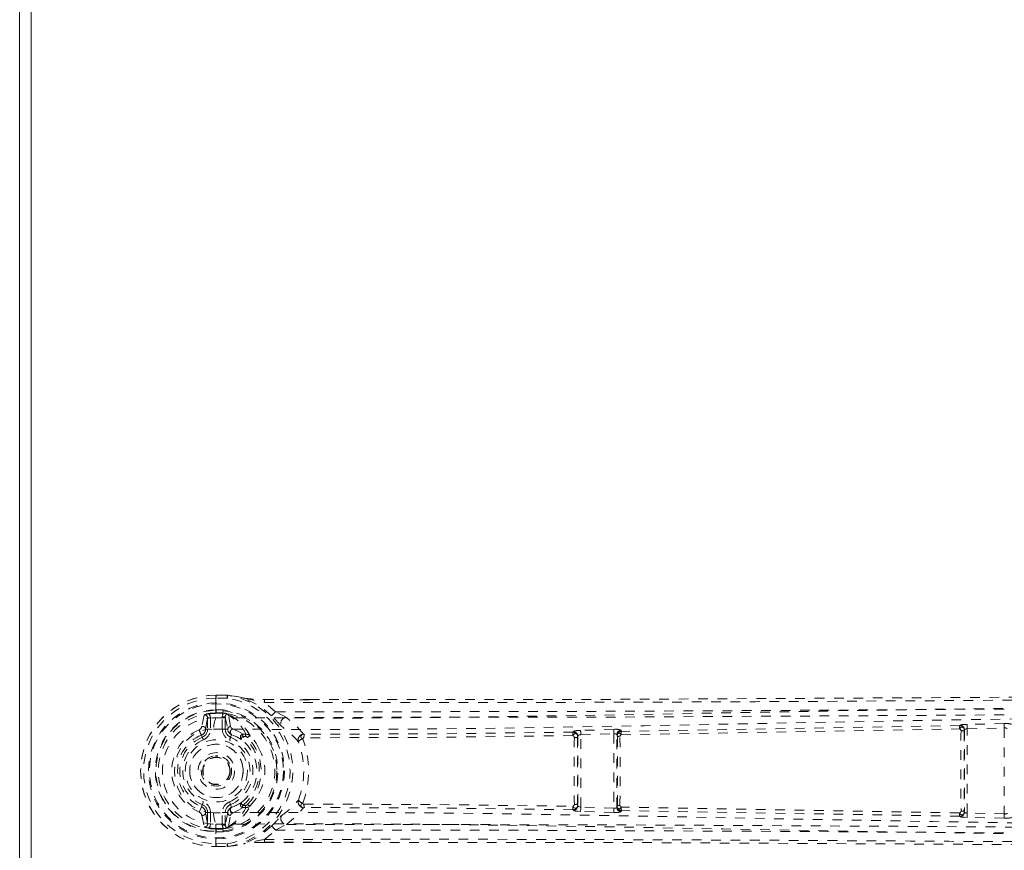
# Model space of a CAD drawing. Header units: inches. Extents: x 25.6 to 61.3, y 13.7 to 49.5.
# Tile 2 of 6: x 25.6 to 35.7, y 30.8 to 39.3. Entities that reach past the tile are written whole.
import ezdxf

# ---------------------------------------------------------------- set-up
doc = ezdxf.new("R2010")
doc.units = ezdxf.units.IN
doc.header["$MEASUREMENT"] = 0
doc.linetypes.add('SLD-Dashed', pattern=[0.075, 0.05, -0.025])
doc.linetypes.add('SLD-Solid', pattern=[0])

msp = doc.modelspace()

# ---------------------------------------------------------------- linework, layer by layer
at = {"color": 7, "linetype": 'SLD-Solid', "lineweight": 15}
for p, q in [((25.579, 13.723), (25.579, 49.473)), ((25.698, 49.355), (25.698, 13.841)), ((25.698, 13.841), (25.698, 49.355))]:
    msp.add_line(p, q, dxfattribs=at)
at = {"color": 7, "linetype": 'SLD-Dashed', "lineweight": 0}
for p, q in [((27.6, 32.377), (27.717, 32.377)), ((27.6, 32.377), (27.6, 32.373)), ((27.717, 32.377), (27.6, 32.377)), ((27.6, 32.373), (27.6, 32.32)), ((27.717, 32.347), (27.601, 32.348)), ((27.722, 32.377), (27.717, 32.377)), ((27.6, 32.32), (27.6, 32.297)), ((27.6, 32.297), (27.6, 32.294)), ((27.6, 32.294), (27.6, 32.146)), ((28.098, 32.334), (28.565, 32.334)), ((28.214, 32.208), (28.099, 32.304)), ((27.478, 32.173), (27.455, 32.054)), ((27.494, 32.027), (27.514, 32.143)), ((27.544, 32.143), (27.514, 32.143)), ((27.514, 32.143), (27.514, 32.027)), ((27.544, 32.143), (27.544, 32.027)), ((27.601, 32.226), (27.673, 32.226)), ((27.601, 32.191), (27.601, 32.197)), ((27.672, 32.196), (27.601, 32.197)), ((27.677, 32.191), (27.601, 32.191)), ((27.696, 32.156), (27.666, 32.156)), ((27.666, 32.027), (27.666, 32.156)), ((27.674, 32.226), (27.672, 32.196)), ((27.673, 32.226), (27.674, 32.226)), ((27.673, 32.196), (27.692, 32.19)), ((27.673, 32.196), (27.698, 32.193)), ((27.692, 32.19), (27.677, 32.191)), ((27.696, 32.156), (27.721, 32.027)), ((27.696, 32.027), (27.696, 32.156)), ((27.719, 32.182), (27.715, 32.184)), ((27.719, 32.182), (27.729, 32.172)), ((27.729, 32.172), (27.729, 32.172)), ((27.729, 32.172), (27.73, 32.172)), ((27.751, 32.056), (27.729, 32.172)), ((28.326, 32.149), (28.214, 32.208)), ((35.261, 32.067), (35.26, 32.064)), ((35.336, 32.076), (35.308, 32.075)), ((35.717, 32.085), (35.336, 32.076)), ((35.337, 32.032), (35.718, 32.04)), ((35.718, 32.04), (35.718, 31.156)), ((27.46, 31.944), (27.451, 31.967)), ((27.494, 32.027), (27.514, 32.027)), ((27.544, 32.027), (27.514, 32.027)), ((27.666, 32.027), (27.696, 32.027)), ((27.721, 32.027), (27.696, 32.027)), ((27.762, 31.971), (27.751, 31.944)), ((27.904, 31.952), (27.875, 31.953)), ((27.908, 31.976), (27.879, 31.976)), ((27.935, 31.97), (27.953, 31.958)), ((28.503, 31.977), (28.503, 31.977)), ((28.506, 31.939), (28.506, 31.939)), ((31.28, 32.001), (31.279, 31.997)), ((31.325, 31.953), (31.326, 31.957)), ((31.326, 31.957), (31.326, 31.239)), ((31.355, 32.015), (31.327, 32.013)), ((31.697, 32.025), (31.355, 32.015)), ((31.356, 31.97), (31.698, 31.981)), ((31.356, 31.225), (31.356, 31.97)), ((31.698, 31.981), (31.698, 31.215)), ((31.728, 31.973), (31.733, 31.961)), ((31.728, 31.223), (31.728, 31.973)), ((31.776, 32.005), (31.772, 32.017)), ((35.306, 32.02), (35.307, 32.022)), ((35.307, 32.022), (35.307, 31.174)), ((35.337, 31.164), (35.337, 32.032)), ((27.596, 31.754), (27.605, 31.754)), ((27.605, 31.754), (27.62, 31.754)), ((27.451, 31.229), (27.428, 31.174)), ((27.451, 31.229), (27.46, 31.251)), ((27.751, 31.251), (27.762, 31.224)), ((27.875, 31.243), (27.904, 31.243)), ((27.953, 31.238), (27.935, 31.226)), ((28.506, 31.256), (28.506, 31.256)), ((31.326, 31.239), (31.325, 31.243)), ((31.733, 31.235), (31.728, 31.223)), ((27.455, 31.141), (27.478, 31.022)), ((27.514, 31.053), (27.494, 31.169)), ((27.494, 31.169), (27.514, 31.169)), ((27.514, 31.169), (27.514, 31.053)), ((27.544, 31.169), (27.514, 31.169)), ((27.544, 31.169), (27.544, 31.053)), ((27.666, 31.169), (27.696, 31.169)), ((27.666, 31.04), (27.666, 31.169)), ((27.721, 31.169), (27.696, 31.04)), ((27.721, 31.169), (27.696, 31.169)), ((27.696, 31.04), (27.696, 31.169)), ((27.729, 31.024), (27.751, 31.14)), ((27.908, 31.22), (27.879, 31.22)), ((28.503, 31.219), (28.503, 31.219)), ((31.279, 31.198), (31.28, 31.194)), ((31.355, 31.181), (31.327, 31.183)), ((31.697, 31.17), (31.355, 31.181)), ((31.698, 31.215), (31.356, 31.225)), ((31.776, 31.19), (31.772, 31.178)), ((35.26, 31.131), (35.261, 31.129)), ((35.307, 31.174), (35.306, 31.176)), ((35.718, 31.156), (35.337, 31.164)), ((27.514, 31.053), (27.544, 31.053)), ((27.6, 31.049), (27.6, 30.901)), ((27.666, 31.04), (27.696, 31.04)), ((27.729, 31.024), (27.719, 31.014)), ((28.214, 30.987), (28.326, 31.047)), ((35.336, 31.119), (35.308, 31.12)), ((35.717, 31.111), (35.336, 31.119)), ((27.677, 31.005), (27.601, 31.004)), ((27.601, 31.004), (27.601, 30.999)), ((27.601, 30.999), (27.672, 30.999)), ((27.673, 30.97), (27.601, 30.969)), ((27.672, 30.999), (27.674, 30.97)), ((27.673, 31), (27.692, 31.005)), ((27.674, 30.97), (27.673, 30.97)), ((27.692, 31.005), (27.677, 31.005)), ((27.715, 31.011), (27.719, 31.014)), ((28.099, 30.891), (28.214, 30.987)), ((27.6, 30.901), (27.6, 30.898)), ((27.6, 30.898), (27.6, 30.875)), ((27.6, 30.875), (27.6, 30.822)), ((27.6, 30.822), (27.6, 30.818)), ((27.601, 30.848), (27.717, 30.849)), ((28.098, 30.862), (28.59, 30.861)), ((27.6, 30.818), (27.717, 30.819)), ((27.6, 30.818), (27.717, 30.819)), ((27.717, 30.819), (27.722, 30.819))]:
    msp.add_line(p, q, dxfattribs=at)
at = {"color": 7, "linetype": 'SLD-Dashed', "lineweight": 0, "flags": 128}
for points in [[(27.601, 32.348), (27.601, 32.354), (27.601, 32.36), (27.601, 32.366), (27.601, 32.371), (27.601, 32.374), (27.601, 32.377), (27.6, 32.378), (27.6, 32.377)], [(27.717, 32.377), (27.811, 32.364), (27.885, 32.348)], [(27.717, 32.377), (27.717, 32.377), (27.717, 32.376), (27.717, 32.373), (27.717, 32.37), (27.717, 32.365), (27.717, 32.36), (27.717, 32.353), (27.717, 32.347)], [(27.722, 32.377), (27.721, 32.376), (27.721, 32.374), (27.721, 32.371), (27.72, 32.367), (27.72, 32.363), (27.719, 32.358), (27.718, 32.352), (27.717, 32.347)], [(27.896, 32.346), (27.819, 32.363), (27.722, 32.377)], [(27.896, 32.346), (27.891, 32.348), (27.885, 32.348)], [(28.174, 32.166), (28.051, 32.267), (27.896, 32.346)], [(28.099, 32.304), (28.949, 32.302), (29.838, 32.302), (30.768, 32.303), (31.733, 32.305), (32.524, 32.308), (33.155, 32.311), (33.829, 32.314), (34.546, 32.319), (34.742, 32.32), (34.942, 32.321), (35.144, 32.322), (35.349, 32.324), (35.467, 32.324), (35.716, 32.326), (35.988, 32.328), (36.422, 32.331), (36.903, 32.334), (37.433, 32.338), (38.011, 32.342), (38.398, 32.345), (38.804, 32.348), (39.252, 32.351), (39.695, 32.354), (40.111, 32.357), (40.601, 32.361), (41.046, 32.364), (41.446, 32.367), (41.801, 32.369), (42.111, 32.371), (42.376, 32.373), (42.597, 32.375)], [(28.565, 32.334), (31.722, 32.335), (35.347, 32.354), (38.971, 32.379), (42.596, 32.405)], [(42.502, 32.286), (40.407, 32.285), (38.313, 32.273), (36.22, 32.251), (34.13, 32.219), (32.818, 32.195), (31.508, 32.171), (30.202, 32.152), (28.899, 32.141), (27.6, 32.146)], [(28.099, 32.304), (28.099, 32.311), (28.099, 32.318), (28.099, 32.323), (28.099, 32.327), (28.099, 32.331), (28.099, 32.333), (28.099, 32.334), (28.098, 32.334)], [(28.565, 32.331), (28.381, 32.332), (28.099, 32.333)], [(41.515, 32.277), (40.887, 32.273), (40.225, 32.268), (39.955, 32.266), (39.748, 32.264), (39.557, 32.263), (39.334, 32.261), (39.075, 32.26), (38.784, 32.257), (38.461, 32.255), (38.112, 32.253), (37.786, 32.25), (37.486, 32.248), (37.213, 32.246), (36.642, 32.242), (35.985, 32.237), (35.329, 32.233), (34.71, 32.229), (34.029, 32.224), (32.878, 32.218), (31.714, 32.212), (30.532, 32.209), (29.37, 32.207), (28.214, 32.208)], [(27.527, 32.186), (27.54, 32.166), (27.544, 32.143)], [(27.576, 32.028), (29.05, 32.023), (30.529, 32.038), (32.012, 32.063), (33.498, 32.092), (34.987, 32.12), (36.85, 32.148), (38.714, 32.167), (40.58, 32.176), (42.447, 32.177)], [(27.601, 32.197), (27.601, 32.2), (27.601, 32.207), (27.601, 32.216), (27.6, 32.226)], [(27.666, 32.156), (27.669, 32.174), (27.677, 32.191)], [(27.672, 32.196), (27.672, 32.196), (27.673, 32.196)], [(41.515, 32.217), (38.217, 32.193), (34.92, 32.17), (31.623, 32.152), (28.326, 32.149)], [(28.503, 31.977), (28.42, 32.069), (28.326, 32.149)], [(27.773, 32.028), (27.756, 32.042), (27.751, 32.056)], [(28.277, 32.056), (28.271, 32.061), (28.262, 32.071)], [(35.26, 32.064), (33.516, 32.035), (31.776, 32.005)], [(35.306, 32.02), (35.304, 32.03), (35.3, 32.039), (35.294, 32.046), (35.286, 32.049), (35.278, 32.049), (35.27, 32.046), (35.263, 32.039), (35.258, 32.03)], [(35.337, 32.032), (35.337, 32.047), (35.336, 32.062), (35.336, 32.072), (35.336, 32.076)], [(35.718, 32.04), (35.718, 32.048), (35.718, 32.056), (35.717, 32.063), (35.717, 32.07), (35.717, 32.076), (35.717, 32.08), (35.717, 32.083), (35.717, 32.085)], [(27.576, 31.167), (27.497, 31.173), (27.421, 31.196), (27.351, 31.236), (27.29, 31.291), (27.24, 31.357), (27.203, 31.432), (27.181, 31.514), (27.173, 31.598), (27.181, 31.682), (27.203, 31.763), (27.24, 31.838), (27.29, 31.905), (27.351, 31.959), (27.421, 31.999), (27.497, 32.023), (27.576, 32.028)], [(27.472, 31.917), (27.469, 31.922), (27.467, 31.927), (27.465, 31.932), (27.463, 31.936), (27.462, 31.939), (27.461, 31.942), (27.46, 31.944), (27.46, 31.944)], [(27.739, 31.917), (27.742, 31.922), (27.744, 31.927), (27.746, 31.932), (27.747, 31.936), (27.749, 31.939), (27.75, 31.942), (27.751, 31.944), (27.751, 31.944)], [(27.861, 31.923), (27.817, 31.948), (27.762, 31.971)], [(27.879, 31.976), (27.832, 32.003), (27.773, 32.028)], [(28.043, 31.829), (28.015, 31.882), (27.953, 31.958)], [(28.503, 31.977), (28.493, 31.975), (28.484, 31.97), (28.478, 31.964), (28.475, 31.956), (28.475, 31.948), (28.479, 31.94), (28.486, 31.934), (28.496, 31.929)], [(28.506, 31.939), (28.504, 31.939), (28.503, 31.938), (28.5, 31.936), (28.496, 31.929)], [(31.275, 31.962), (29.889, 31.944), (28.506, 31.939)], [(31.279, 31.997), (29.893, 31.98), (28.512, 31.975)], [(31.325, 31.953), (31.324, 31.964), (31.319, 31.973), (31.313, 31.979), (31.305, 31.982), (31.296, 31.982), (31.288, 31.978), (31.28, 31.971), (31.275, 31.962)], [(31.356, 31.97), (31.351, 31.97), (31.345, 31.968), (31.335, 31.965), (31.329, 31.961), (31.327, 31.957), (31.326, 31.957), (31.326, 31.957)], [(31.356, 31.97), (31.356, 31.978), (31.356, 31.986), (31.356, 31.993), (31.356, 32), (31.355, 32.005), (31.355, 32.01), (31.355, 32.013), (31.355, 32.015)], [(31.698, 31.981), (31.698, 31.989), (31.698, 31.996), (31.698, 32.004), (31.698, 32.01), (31.697, 32.016), (31.697, 32.02), (31.697, 32.023), (31.697, 32.025)], [(31.728, 31.973), (31.726, 31.976), (31.719, 31.979), (31.715, 31.98), (31.71, 31.981), (31.704, 31.981), (31.698, 31.981)], [(31.773, 31.97), (31.768, 31.978), (31.762, 31.984), (31.755, 31.987), (31.749, 31.987), (31.742, 31.984), (31.737, 31.978), (31.734, 31.97), (31.733, 31.961)], [(31.773, 31.97), (33.514, 32.001), (35.258, 32.03)], [(35.337, 32.032), (35.326, 32.03), (35.316, 32.028), (35.31, 32.025), (35.307, 32.022), (35.307, 32.022)], [(27.953, 31.238), (28.015, 31.314), (28.043, 31.366)], [(27.472, 31.279), (27.469, 31.273), (27.467, 31.268), (27.465, 31.264), (27.463, 31.26), (27.462, 31.256), (27.461, 31.253), (27.46, 31.252), (27.46, 31.251)], [(27.739, 31.279), (27.742, 31.273), (27.744, 31.268), (27.746, 31.264), (27.747, 31.26), (27.749, 31.256), (27.75, 31.253), (27.751, 31.252), (27.751, 31.251)], [(28.496, 31.267), (28.486, 31.262), (28.479, 31.255), (28.475, 31.247), (28.475, 31.239), (28.478, 31.232), (28.484, 31.225), (28.493, 31.221), (28.503, 31.219)], [(28.496, 31.267), (28.5, 31.26), (28.503, 31.257), (28.504, 31.257), (28.506, 31.256)], [(28.506, 31.257), (29.889, 31.251), (31.275, 31.234)], [(31.275, 31.234), (31.28, 31.224), (31.288, 31.217), (31.296, 31.213), (31.305, 31.213), (31.313, 31.216), (31.319, 31.223), (31.324, 31.232), (31.325, 31.243)], [(31.326, 31.239), (31.326, 31.239), (31.326, 31.238), (31.327, 31.238), (31.327, 31.236), (31.329, 31.234), (31.335, 31.23), (31.345, 31.227), (31.351, 31.226), (31.356, 31.225)], [(31.733, 31.235), (31.734, 31.225), (31.737, 31.218), (31.742, 31.212), (31.749, 31.209), (31.755, 31.209), (31.762, 31.212), (31.768, 31.218), (31.773, 31.226)], [(42.447, 31.019), (40.58, 31.02), (38.714, 31.029), (36.85, 31.048), (34.987, 31.076), (33.498, 31.103), (32.012, 31.132), (30.529, 31.158), (29.05, 31.173), (27.576, 31.167)], [(27.773, 31.167), (27.756, 31.154), (27.751, 31.14)], [(27.879, 31.22), (27.832, 31.192), (27.773, 31.167)], [(28.262, 31.125), (28.271, 31.134), (28.277, 31.14)], [(28.326, 31.047), (28.42, 31.127), (28.503, 31.219)], [(31.279, 31.198), (29.893, 31.216), (28.512, 31.221)], [(31.355, 31.181), (31.355, 31.183), (31.355, 31.186), (31.355, 31.19), (31.356, 31.196), (31.356, 31.203), (31.356, 31.21), (31.356, 31.217), (31.356, 31.225)], [(31.697, 31.17), (31.697, 31.172), (31.697, 31.175), (31.697, 31.18), (31.698, 31.185), (31.698, 31.192), (31.698, 31.199), (31.698, 31.207), (31.698, 31.215)], [(31.698, 31.215), (31.704, 31.215), (31.71, 31.215), (31.715, 31.215), (31.719, 31.216), (31.726, 31.219), (31.728, 31.223)], [(35.258, 31.165), (33.514, 31.195), (31.773, 31.225)], [(35.26, 31.131), (33.516, 31.16), (31.776, 31.19)], [(35.258, 31.165), (35.263, 31.156), (35.27, 31.15), (35.278, 31.146), (35.286, 31.146), (35.294, 31.15), (35.3, 31.157), (35.304, 31.166), (35.306, 31.176)], [(35.336, 31.119), (35.336, 31.121), (35.336, 31.124), (35.336, 31.128), (35.336, 31.134), (35.336, 31.14), (35.337, 31.148), (35.337, 31.156), (35.337, 31.164)], [(35.717, 31.111), (35.717, 31.113), (35.717, 31.116), (35.717, 31.12), (35.717, 31.126), (35.717, 31.132), (35.718, 31.14), (35.718, 31.147), (35.718, 31.156)], [(27.544, 31.053), (27.54, 31.029), (27.527, 31.01)], [(42.502, 30.91), (40.407, 30.911), (38.313, 30.922), (36.22, 30.944), (34.13, 30.977), (32.818, 31.001), (31.508, 31.024), (30.202, 31.044), (28.899, 31.054), (27.6, 31.05)], [(27.677, 31.005), (27.669, 31.021), (27.666, 31.04)], [(28.174, 31.03), (28.051, 30.929), (27.896, 30.849)], [(28.326, 31.047), (31.623, 31.043), (34.92, 31.026), (38.217, 31.002), (41.515, 30.978)], [(27.673, 31), (27.672, 30.999), (27.672, 30.999)], [(28.214, 30.987), (29.442, 30.988), (30.673, 30.987), (31.917, 30.982), (33.178, 30.976), (34.392, 30.969), (35.606, 30.961), (35.778, 30.96), (35.956, 30.959), (36.138, 30.957), (36.325, 30.956), (36.517, 30.955), (36.643, 30.954), (36.858, 30.952), (37.1, 30.95), (37.37, 30.948), (37.69, 30.946), (38.04, 30.944), (38.423, 30.941), (38.78, 30.938), (39.099, 30.936), (39.361, 30.934), (39.59, 30.932), (39.785, 30.931), (39.875, 30.93), (40.01, 30.929), (40.143, 30.928), (40.274, 30.927), (40.405, 30.926), (40.972, 30.922), (41.515, 30.918)], [(27.6, 30.818), (27.6, 30.818), (27.6, 30.819), (27.6, 30.821), (27.6, 30.825), (27.601, 30.83), (27.601, 30.835), (27.601, 30.841), (27.601, 30.848)], [(27.722, 30.819), (27.721, 30.82), (27.721, 30.822), (27.721, 30.825), (27.72, 30.829), (27.72, 30.833), (27.719, 30.838), (27.718, 30.843), (27.717, 30.849)], [(27.717, 30.849), (27.717, 30.842), (27.717, 30.836), (27.717, 30.83), (27.717, 30.826), (27.717, 30.822), (27.717, 30.82), (27.717, 30.819), (27.717, 30.819)], [(27.717, 30.819), (27.811, 30.832), (27.885, 30.847)], [(27.722, 30.819), (27.809, 30.831), (27.896, 30.849)], [(27.885, 30.847), (27.891, 30.848), (27.896, 30.849)], [(28.098, 30.862), (28.099, 30.861), (28.099, 30.862), (28.099, 30.865), (28.099, 30.868), (28.099, 30.873), (28.099, 30.878), (28.099, 30.884), (28.099, 30.891)], [(28.099, 30.891), (28.794, 30.893), (29.521, 30.894), (30.283, 30.894), (31.077, 30.892), (31.861, 30.89), (32.531, 30.887), (33.164, 30.885), (33.837, 30.881), (34.551, 30.877), (34.747, 30.876), (34.945, 30.875), (35.146, 30.873), (35.349, 30.872), (35.464, 30.871), (35.71, 30.87), (35.979, 30.868), (36.41, 30.865), (36.891, 30.862), (37.422, 30.858), (38.003, 30.854), (38.393, 30.851), (38.803, 30.848), (39.208, 30.845), (39.59, 30.842), (39.958, 30.84), (40.578, 30.835), (41.152, 30.831), (41.679, 30.827), (42.161, 30.824), (42.597, 30.821)], [(28.099, 30.863), (28.379, 30.864), (28.59, 30.865)], [(28.59, 30.861), (31.722, 30.861), (35.347, 30.842), (38.971, 30.817), (42.596, 30.791)]]:
    msp.add_lwpolyline(points, dxfattribs=at)
at = {"color": 7, "linetype": 'SLD-Dashed', "lineweight": 0}
for radius in [0.7, 0.69, 0.623, 0.32, 0.275, 0.188, 0.156, 0.142, 0.14, 0.138]:
    msp.add_circle((27.605, 31.598), radius, dxfattribs=at)
for centre, radius, start, end in [((27.605, 31.598), 0.78, 90, 269.6393), ((27.605, 31.598), 0.78, 90.3688, 269.6312), ((27.605, 31.598), 0.75, 90.3649, 269.6351), ((27.605, 31.598), 0.758, 278.4818, 81.5182), ((27.605, 31.598), 0.787, 278.4818, 81.5182), ((28.071, 33.545), 1.211, 261.1647, 271.2844), ((28.757, 36.008), 3.761, 256.7734, 259.9379), ((27.605, 31.598), 0.629, 90.4518, 269.5482), ((27.605, 31.598), 0.599, 90.4517, 269.5483), ((27.597, 31.598), 0.548, 89.5913, 270.4087), ((27.554, 31.982), 0.206, 97.6615, 111.6566), ((27.485, 32.144), 0.0299, 358.0479, 102.1082), ((27.605, 31.598), 0.593, 90.4496, 97.6091), ((27.871, 32.029), 0.295, 156.6384, 180.0565), ((27.605, 31.598), 0.602, 276.4272, 79.3929), ((27.605, 31.598), 0.632, 276.2254, 83.7746), ((27.677, 32.084), 0.108, 69.3562, 82.0819), ((27.727, 32.156), 0.0305, 112.7146, 180.9795), ((27.517, 31.737), 0.489, 26.9337, 65.6177), ((27.511, 31.793), 0.437, 24.7123, 60.0434), ((28.8, 31.608), 0.838, 134.2752, 138.2719), ((26.601, 30.626), 2.202, 41.008, 44.3856), ((28.329, 32.088), 0.0608, 92.2689, 211.9285), ((27.41, 32.063), 0.0454, 292.4552, 348.7207), ((27.464, 32.026), 0.0301, 1.4569, 107.6183), ((27.751, 32.026), 0.03, 90.939, 178.895), ((27.769, 31.331), 0.885, 39.846, 54.9794), ((35.407, 32.038), 0.15, 169.8298, 182.8708), ((35.261, 32.019), 0.0451, 0.5703, 91.0602), ((35.303, 31.968), 0.108, 87.4416, 113.064), ((35.262, 32.022), 0.0451, 0.5599, 91.0515), ((35.739, 31.889), 0.197, 74.2614, 96.2785), ((35.726, 32.005), 0.0358, 53.0297, 103.6685), ((27.605, 31.598), 0.459, 112.774, 247.226), ((27.605, 31.598), 0.4, 112.774, 247.226), ((27.605, 31.598), 0.376, 112.774, 247.226), ((28.479, 32.431), 1.129, 201.2683, 204.2807), ((27.423, 32.032), 0.0714, 292.8798, 355.236), ((27.425, 32.027), 0.089, 292.774, 0), ((27.425, 32.027), 0.119, 292.7746, 359.9997), ((27.785, 32.027), 0.119, 180, 247.2266), ((27.785, 32.027), 0.089, 180, 247.226), ((27.786, 32.032), 0.0651, 184.9301, 248.6742), ((27.779, 31.998), 0.031, 100.0477, 238.1961), ((27.605, 31.598), 0.376, 292.774, 67.226), ((27.882, 31.946), 0.0305, 95.7062, 227.3447), ((27.902, 31.922), 0.0406, 131.7837, 178.7844), ((27.933, 31.954), 0.0583, 158.3126, 181.798), ((27.595, 31.598), 0.452, 308.3131, 51.6872), ((27.963, 31.954), 0.0585, 158.3913, 181.8026), ((27.904, 31.92), 0.0322, 43.2178, 88.7428), ((27.912, 31.932), 0.044, 59.5527, 95.1588), ((27.961, 31.916), 0.0423, 100.6957, 142.5456), ((27.57, 31.598), 0.496, 315.9955, 44.0045), ((28.507, 31.916), 0.0608, 93.446, 197.2164), ((28.511, 31.988), 0.0139, 237.4221, 274.7691), ((28.597, 31.943), 0.091, 159.6634, 182.3811), ((31.38, 31.969), 0.106, 164.1552, 183.5749), ((31.268, 31.94), 0.0225, 6.332, 72.7987), ((31.28, 31.952), 0.0451, 0.883, 91.6575), ((31.323, 31.929), 0.0844, 87.2652, 120.5911), ((31.281, 31.956), 0.0451, 0.8701, 91.6251), ((64.941, 31.598), 33.652, 179.4124, 180.5876), ((31.299, 31.888), 0.0557, 62.5915, 98.1333), ((65.084, 31.598), 33.761, 179.4239, 180.5761), ((31.432, 31.938), 0.108, 172.0993, 180.481), ((31.719, 31.875), 0.152, 69.61, 98.2544), ((31.774, 31.972), 0.0451, 92.0012, 179.2589), ((31.778, 31.96), 0.0451, 92.0926, 179.2264), ((31.664, 31.95), 0.0695, 358.7803, 8.8496), ((31.755, 31.913), 0.0416, 83.339, 121.5848), ((-1.619, 31.598), 33.355, 359.3973, 0.6027), ((31.778, 31.953), 0.018, 107.5699, 174.6363), ((-3.975, 31.598), 35.737, 359.428, 0.572), ((31.883, 31.977), 0.111, 165.0652, 183.4706), ((35.251, 32.01), 0.0215, 6.4373, 73.0018), ((69.286, 31.598), 34.016, 179.3021, 180.698), ((35.28, 31.967), 0.046, 57.0874, 98.8856), ((68.974, 31.598), 33.671, 179.3066, 180.6935), ((35.385, 32.007), 0.0804, 170.8831, 181.0715), ((27.605, 31.598), 0.346, 112.7739, 247.2261), ((27.605, 31.598), 0.275, 359.9999, 180.0001), ((27.605, 31.598), 0.346, 292.774, 67.226), ((27.611, 31.598), 0.41, 307.5696, 52.4306), ((28.515, 31.848), 0.0829, 103.6654, 143.2587), ((27.661, 31.598), 0.843, 339.1447, 20.86), ((27.589, 31.597), 0.965, 339.9315, 20.088), ((27.626, 31.598), 0.477, 330.9726, 29.0085), ((27.605, 31.598), 0.157, 335.086, 20.1115), ((27.605, 31.598), 0.275, 179.9999, 0.0001), ((27.423, 31.163), 0.0714, 4.7477, 67.1369), ((27.425, 31.169), 0.089, 360, 67.226), ((27.425, 31.169), 0.119, 0.0003, 67.2254), ((27.785, 31.169), 0.119, 112.7734, 180), ((27.785, 31.169), 0.089, 112.774, 180), ((27.515, 31.461), 0.491, 294.4629, 332.9727), ((27.609, 31.664), 0.466, 289.224, 302.8223), ((27.882, 31.25), 0.0305, 132.6545, 264.2923), ((27.902, 31.273), 0.0406, 181.2078, 228.2205), ((27.933, 31.241), 0.0583, 178.2019, 201.6873), ((27.904, 31.275), 0.0322, 271.2573, 316.7816), ((27.963, 31.241), 0.0585, 178.1942, 201.6117), ((27.96, 31.278), 0.0414, 216.9697, 259.7888), ((27.77, 31.864), 0.885, 305.0183, 320.1588), ((28.507, 31.28), 0.0608, 162.7829, 266.5547), ((28.515, 31.347), 0.0829, 216.749, 256.3266), ((28.597, 31.253), 0.0911, 177.6231, 200.3337), ((31.269, 31.255), 0.0218, 285.9604, 354.9613), ((31.38, 31.227), 0.106, 176.4215, 195.8523), ((31.28, 31.243), 0.0451, 268.3441, 359.117), ((31.281, 31.239), 0.0451, 268.375, 359.1299), ((31.299, 31.308), 0.0557, 261.8654, 297.4063), ((31.423, 31.257), 0.0991, 179.1524, 188.2699), ((31.664, 31.245), 0.0694, 351.1365, 1.2258), ((31.778, 31.235), 0.0451, 180.7767, 267.9058), ((31.755, 31.282), 0.0416, 238.4122, 276.6618), ((31.779, 31.243), 0.0187, 186.6534, 251.1166), ((27.41, 31.132), 0.0455, 11.3749, 67.4492), ((27.464, 31.17), 0.0301, 252.3467, 358.5776), ((27.857, 31.164), 0.281, 179.3573, 203.9466), ((27.786, 31.163), 0.0651, 111.3252, 175.0706), ((27.751, 31.17), 0.0299, 181.0367, 269.1293), ((27.512, 31.402), 0.436, 299.9193, 335.3124), ((27.779, 31.198), 0.031, 121.8116, 259.9478), ((27.912, 31.264), 0.044, 264.8481, 300.5426), ((28.329, 31.108), 0.0608, 148.0491, 267.7535), ((28.51, 31.208), 0.0129, 83.7354, 124.0733), ((31.323, 31.267), 0.0844, 239.4103, 272.7343), ((31.719, 31.321), 0.152, 261.7457, 290.3899), ((31.774, 31.223), 0.0451, 180.7411, 267.9988), ((31.883, 31.219), 0.111, 176.5358, 194.9322), ((35.252, 31.185), 0.0208, 285.7271, 354.8204), ((35.407, 31.158), 0.15, 177.1292, 190.1702), ((35.261, 31.176), 0.0451, 268.9398, 359.4297), ((35.262, 31.174), 0.0451, 268.9498, 359.4388), ((35.303, 31.228), 0.108, 246.9368, 272.5582), ((35.28, 31.229), 0.046, 261.1153, 302.9105), ((35.393, 31.189), 0.0879, 179.3609, 188.6819), ((35.332, 31.201), 0.0377, 227.3786, 276.7516), ((35.726, 31.19), 0.0358, 256.3296, 306.9722), ((27.485, 31.051), 0.0299, 257.8921, 1.9518), ((27.727, 31.039), 0.0305, 179.0205, 247.2853), ((26.6, 32.57), 2.202, 315.6145, 318.992), ((28.8, 31.588), 0.838, 221.7281, 225.7249), ((35.739, 31.307), 0.197, 263.7212, 285.739), ((27.554, 31.214), 0.206, 248.3434, 262.3384), ((27.605, 31.598), 0.593, 262.3909, 269.5504), ((26.779, 30.991), 0.822, 358.5154, 0.5818), ((27.685, 31.082), 0.0769, 275.344, 293.2178), ((28.071, 29.65), 1.212, 88.7178, 98.831), ((28.756, 27.188), 3.761, 100.062, 103.2268), ((27.717, 30.849), 0.03, 270.3597, 275.4274)]:
    msp.add_arc(centre, radius, start, end, dxfattribs=at)

doc.saveas('drawing.dxf')
